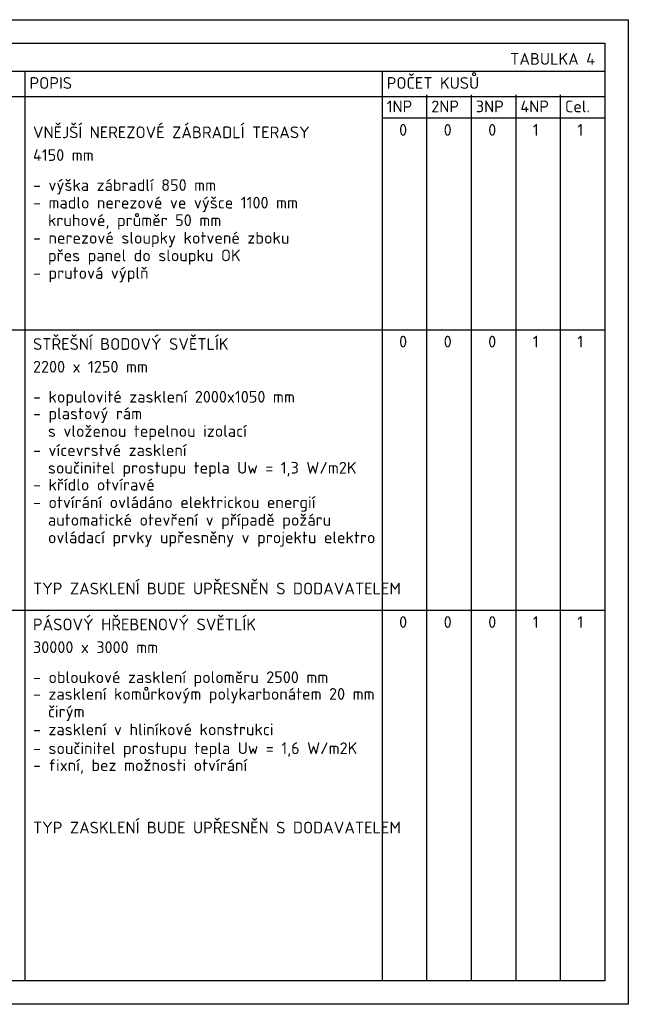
# Model space of a CAD drawing. Header units: millimetres. Extents: x -118752 to 407724, y -73278 to 155058.
# Tile 121 of 256: x -29712 to -23225, y 103053 to 113553. Entities that reach past the tile are written whole.
import ezdxf

# ---------------------------------------------------------------- set-up
doc = ezdxf.new("R2010")
doc.units = ezdxf.units.MM
doc.header["$LTSCALE"] = 10
doc.layers.add('CKTABULKY', color=7, linetype='Continuous', lineweight=25)
doc.layers.add('pohledy', color=7, linetype='Continuous', lineweight=25)
doc.styles.add('TABULKY', font='isocpeur.ttf')

msp = doc.modelspace()

# ---------------------------------------------------------------- linework, layer by layer
at = {"layer": 'CKTABULKY', "lineweight": 30}
for p, q in [((-37825.476, 113003.282), (-23475.476, 113003.282)), ((-29656.751, 113003.282), (-29656.751, 103303.282)), ((-25850.476, 113003.282), (-25850.476, 103303.282)), ((-37825.476, 112734.782), (-23475.476, 112734.782)), ((-25375.476, 112753.282), (-25375.476, 103303.282)), ((-24900.476, 112753.282), (-24900.476, 103303.282)), ((-24425.476, 112753.282), (-24425.476, 103303.282)), ((-23950.476, 112753.282), (-23950.476, 103303.282)), ((-25850.476, 112507.053), (-25375.476, 112507.053)), ((-25375.476, 112507.053), (-24900.476, 112507.053)), ((-24900.476, 112507.053), (-24425.476, 112507.053)), ((-24425.476, 112507.053), (-23950.476, 112507.053)), ((-23950.476, 112507.053), (-23475.476, 112507.053)), ((-37825.476, 110245.773), (-23475.476, 110245.773)), ((-37825.476, 107254.912), (-23475.476, 107254.912))]:
    msp.add_line(p, q, dxfattribs=at)
at = {"layer": 'Defpoints'}
msp.add_lwpolyline([(-38075.476, 103053.282), (-38075.476, 113553.282), (-23225.476, 113553.282), (-23225.476, 103053.282)], close=True, dxfattribs=at)
at = {"layer": 'pohledy'}
msp.add_lwpolyline([(-37825.476, 103303.282), (-37825.476, 113303.282), (-23475.476, 113303.282), (-23475.476, 103303.282)], close=True, dxfattribs=at)

# ---------------------------------------------------------------- texts
at = {"layer": 'CKTABULKY', "style": 'TABULKY'}
for s, p in [('TABULKA 4', (-24484.517, 113072.87)), ('POPIS', (-29606.751, 112815.782)), ('POČET KUSŮ', (-25800.476, 112815.782)), ('1NP', (-25800.476, 112565.782)), ('2NP', (-25325.476, 112565.782)), ('3NP', (-24850.476, 112565.782)), ('4NP', (-24375.476, 112565.782)), ('Cel.', (-23900.476, 112565.782)), ('VNĚJŠÍ NEREZOVÉ ZÁBRADLÍ TERASY', (-29570.146, 112289.701)), ('0', (-25668.288, 112315.782)), ('0', (-25193.288, 112315.782)), ('0', (-24718.288, 112315.782)), ('1', (-24243.288, 112315.782)), ('1', (-23768.288, 112315.782)), ('4150 mm', (-29570.146, 112047.457)), ('- výška zábradlí 850 mm^M', (-29570.146, 111727.201)), ('- madlo nerezové ve výšce 1100 mm', (-29570.146, 111539.701)), ('  kruhové, průměr 50 mm', (-29570.146, 111352.201)), ('- nerezové sloupky kotvené zboku', (-29570.146, 111164.701)), ('  přes panel do sloupku OK', (-29570.146, 110977.201)), ('- prutová výplň ^M', (-29570.146, 110789.701)), ('STŘEŠNÍ BODOVÝ SVĚTLÍK', (-29570.146, 110032.192)), ('0', (-25668.288, 110058.273)), ('0', (-25193.288, 110058.273)), ('0', (-24718.288, 110058.273)), ('1', (-24243.288, 110058.273)), ('1', (-23768.288, 110058.273)), ('2200 x 1250 mm', (-29570.146, 109789.947)), ('- kopulovité zasklení 2000x1050 mm^M', (-29570.146, 109469.692)), ('- plastový rám', (-29570.146, 109291.837)), ('  s vloženou tepelnou izolací', (-29570.146, 109104.337)), ('- vícevrstvé zasklení', (-29570.146, 108900.246)), ('  součinitel prostupu tepla Uw = 1,3 W/m2K', (-29570.146, 108712.746)), ('- křídlo otvíravé', (-29570.146, 108532.192)), ('- otvírání ovládáno elektrickou energií', (-29570.146, 108344.692)), ('  automatické otevření v případě požáru', (-29570.146, 108157.192)), ('  ovládací prvky upřesněny v projektu elektro', (-29570.146, 107969.692)), ('TYP ZASKLENÍ BUDE UPŘESNĚN S DODAVATELEM', (-29570.146, 107424.511)), ('PÁSOVÝ HŘEBENOVÝ SVĚTLÍK', (-29570.146, 107041.331)), ('0', (-25668.288, 107067.412)), ('0', (-25193.288, 107067.412)), ('0', (-24718.288, 107067.412)), ('1', (-24243.288, 107067.412)), ('1', (-23768.288, 107067.412)), ('30000 x 3000 mm', (-29570.146, 106799.086)), ('- obloukové zasklení poloměru 2500 mm', (-29570.146, 106478.831)), ('- zasklení komůrkovým polykarbonátem 20 mm', (-29570.146, 106300.977)), ('  čirým', (-29570.146, 106113.477)), ('- zasklení v hliníkové konstrukci', (-29570.146, 105922.366)), ('- součinitel prostupu tepla Uw = 1,6 W/m2K', (-29570.146, 105721.885)), ('- fixní, bez možnosti otvírání', (-29570.146, 105541.331)), ('TYP ZASKLENÍ BUDE UPŘESNĚN S DODAVATELEM', (-29570.146, 104875.464))]:
    msp.add_text(s, height=125, dxfattribs=at).set_placement(p)

doc.saveas('drawing.dxf')
